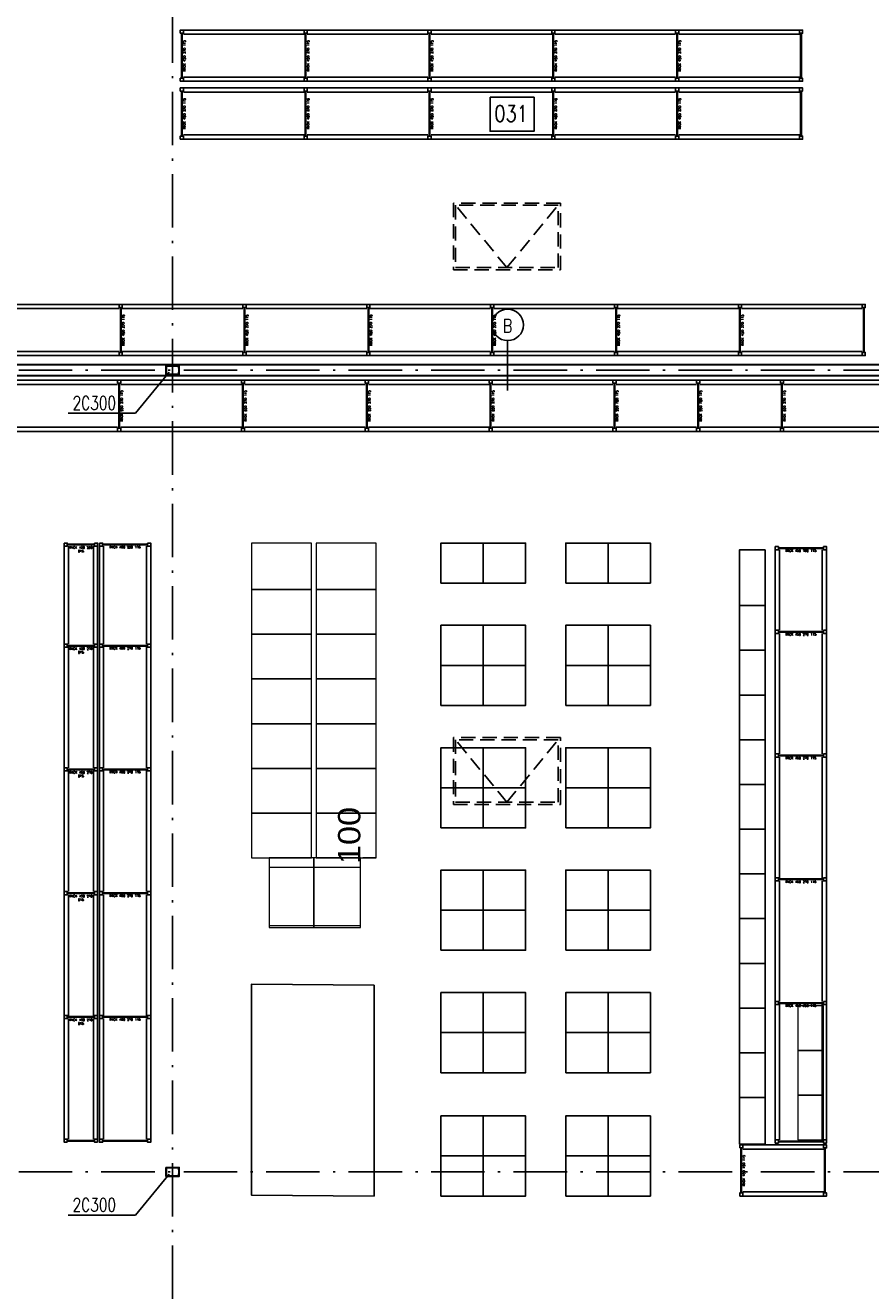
# Model space of a CAD drawing. Extents: x 153948 to 285449, y -89387 to -60195.
# Tile 52 of 100: x 251990 to 253886, y -78706 to -75866. Entities that reach past the tile are written whole.
import ezdxf
from ezdxf.enums import TextEntityAlignment as Align

# ---------------------------------------------------------------- set-up
doc = ezdxf.new("R2010")
doc.units = 0
doc.header["$LTSCALE"] = 100
doc.header["$MEASUREMENT"] = 0
doc.header["$PDMODE"] = 1
doc.linetypes.add('ACAD_ISO10W100', pattern=[18.5, 12, -3, 0.5, -3])
doc.linetypes.add('HIDDEN2', pattern=[4.7625, 3.175, -1.5875])
doc.layers.get('0').update_dxf_attribs({"linetype": 'CONTINUOUS'})
doc.layers.get('DEFPOINTS').update_dxf_attribs({"linetype": 'CONTINUOUS'})
for name, color, linetype in [('1', 2, 'CONTINUOUS'), ('K-STA', 2, 'CONTINUOUS'), ('OPIS-POM', 2, 'CONTINUOUS'), ('OSIE', 8, 'ACAD_ISO10W100'), ('R-----OP', 2, 'CONTINUOUS'), ('RAK 270', 5, 'CONTINUOUS'), ('RAK 450', 1, 'CONTINUOUS'), ('RS REGAŁY', 7, 'CONTINUOUS'), ('TEXT', 11, 'CONTINUOUS'), ('ŚWIETLIK', 2, 'CONTINUOUS')]:
    doc.layers.add(name, color=color, linetype=linetype)
doc.layers.add('CEGLA', color=4, linetype='CONTINUOUS', lineweight=30)
doc.layers.add('RAK 140', color=2, linetype='CONTINUOUS', lineweight=9)
doc.layers.add('RAK_140', color=2, linetype='CONTINUOUS', true_color=0xffff00)
doc.styles.add('arial', font='arial.ttf', dxfattribs={"width": 1.1})
doc.styles.add('DYBY-NORMALNY-0-8-N', font='ROMANS.SHX', dxfattribs={"width": 0.8})
doc.styles.get("Standard").update_dxf_attribs({"font": 'txt.shx'})
doc.styles.add('TXT3', font='SIMPLEX.SHX', dxfattribs={"width": 0.75, "height": 40})
doc.dimstyles.new('srodek', dxfattribs={"dimscale": 100, "dimtxt": 0.5, "dimasz": 0.002, "dimexe": 0, "dimexo": 0, "dimgap": 0.05, "dimtad": 1, "dimjust": 2, "dimrnd": 0.5, "dimzin": 12, "dimtxsty": 'arial', "dimblk": 'ARCHTICK', "dimcen": 0.002, "dimclrt": 7, "dimazin": 0, "dimtfac": 1, "dimtix": 1, "dimtofl": 0, "dimtmove": 2, "dimatfit": 3, "dimldrblk": 'DOT', "dimfxl": 1, "dimtolj": 1, "dimtzin": 0, "dimarcsym": 0})

# ---------------------------------------------------------------- blocks, each defined once
blk = doc.blocks.new('SC300X2')
at = {"layer": '1'}
for points in [[(-15, 10), (-15, 0), (-13.8, 0), (-13.2, 8.1, -0.391021), (-12.2, 9), (12.2, 9, -0.391021), (13.2, 8.1), (13.8, 0), (15, 0), (15, 10)], [(-15, -10), (-15, 0), (-13.8, 0), (-13.2, -8.1, 0.391021), (-12.2, -9), (12.2, -9, 0.391021), (13.2, -8.1), (13.8, 0), (15, 0), (15, -10)]]:
    blk.add_lwpolyline(points, format="xyb", close=True, dxfattribs=at)
blk = doc.blocks.new('_ARCHTICK')
at = {"color": 0, "linetype": 'ByBlock', "const_width": 0.15}
blk.add_lwpolyline([(-0.5, -0.5), (0.5, 0.5)], dxfattribs=at)
blk = doc.blocks.new('*D762')
at = {"layer": 'DEFPOINTS', "color": 0, "transparency": 16777216}
for p in [(252777.4, -77634.1), (252747.5, -77734.5), (252777.4, -77734.5)]:
    blk.add_point(p, dxfattribs=at)
at = {"layer": 'RAK 140', "color": 0, "lineweight": -2, "transparency": 16777216}
for p, q in [((252747.5, -77634.1), (252747.5, -77633.9)), ((252777.4, -77634.1), (252747.5, -77634.1)), ((252777.4, -77734.5), (252747.5, -77734.5)), ((252747.5, -77734.5), (252747.5, -77734.7))]:
    blk.add_line(p, q, dxfattribs=at)
at = {"layer": 'RAK 140', "color": 0, "lineweight": -2, "transparency": 16777216, "xscale": 0.2, "yscale": 0.2, "zscale": 0.2}
for p, rotation in [((252747.5, -77634.1), 270), ((252747.5, -77734.5), 90)]:
    blk.add_blockref('_ARCHTICK', p, dxfattribs=dict(at, rotation=rotation))
at = {"layer": 'RAK 140', "color": 7, "transparency": 16777216, "insert": (252717, -77684.3), "char_height": 50, "attachment_point": 5, "rotation": 90, "style": 'arial'}
blk.add_mtext('\\A1;100', dxfattribs=at)
blk = doc.blocks.new('_Dot')
at = {"color": 0, "linetype": 'ByBlock', "lineweight": -2}
blk.add_line((-0.5, 0), (-1, 0), dxfattribs=at)
at = {"color": 0, "linetype": 'ByBlock', "const_width": 0.5}
blk.add_lwpolyline([(-0.25, 0, 1), (0.25, 0, 1)], format="xyb", close=True, dxfattribs=at)
blk = doc.blocks.new('RACK 450 270 115')
at = {"color": 1}
for p, q in [((7, 115), (277.8, 115)), ((2.75, 108), (2.75, 7)), ((4.25, 108), (4.25, 7)), ((7, 105.5), (277.8, 105.5)), ((7, 9.5), (277.8, 9.5)), ((7, 0), (277.8, 0))]:
    blk.add_line(p, q, dxfattribs=at)
for points in [[(0, 108), (7, 108), (7, 115), (0, 115)], [(0, 0), (7, 0), (7, 7), (0, 7)]]:
    blk.add_lwpolyline(points, close=True, dxfattribs=at)
at = {"color": 1, "insert": (9.25, 57.5), "char_height": 5, "width": 101, "attachment_point": 5, "rotation": 90}
blk.add_mtext('RACK 450 270 115', dxfattribs=at)
blk = doc.blocks.new('NOGA RACK 450 007 115')
at = {"color": 1}
for p, q in [((2.75, 108), (2.75, 7)), ((4.25, 108), (4.25, 7))]:
    blk.add_line(p, q, dxfattribs=at)
for points in [[(0, 108), (7, 108), (7, 115), (0, 115)], [(0, 0), (7, 0), (7, 7), (0, 7)]]:
    blk.add_lwpolyline(points, close=True, dxfattribs=at)
blk = doc.blocks.new('RACK 550 270 115')
at = {"color": 6}
for p, q in [((7, 115), (277.8, 115)), ((2.75, 108), (2.75, 7)), ((4.25, 108), (4.25, 7)), ((7, 105.5), (277.8, 105.5)), ((7, 9.5), (277.8, 9.5)), ((7, 0), (277.8, 0))]:
    blk.add_line(p, q, dxfattribs=at)
for points in [[(0, 108), (7, 108), (7, 115), (0, 115)], [(0, 0), (7, 0), (7, 7), (0, 7)]]:
    blk.add_lwpolyline(points, close=True, dxfattribs=at)
at = {"color": 6, "insert": (9.25, 57.5), "char_height": 5, "width": 101, "attachment_point": 5, "rotation": 90}
blk.add_mtext('RACK 550 270 115', dxfattribs=at)
blk = doc.blocks.new('RACK 550 180 115')
at = {"color": 6}
for p, q in [((7, 115), (187.8, 115)), ((2.75, 108), (2.75, 7)), ((4.25, 108), (4.25, 7)), ((7, 105.5), (187.8, 105.5)), ((7, 9.5), (187.8, 9.5)), ((7, 0), (187.8, 0))]:
    blk.add_line(p, q, dxfattribs=at)
for points in [[(0, 108), (7, 108), (7, 115), (0, 115)], [(0, 0), (7, 0), (7, 7), (0, 7)]]:
    blk.add_lwpolyline(points, close=True, dxfattribs=at)
at = {"color": 6, "insert": (9.25, 57.5), "char_height": 5, "width": 101, "attachment_point": 5, "rotation": 90}
blk.add_mtext('RACK 550 180 115', dxfattribs=at)
blk = doc.blocks.new('RACK 450 220 075')
at = {"color": 1}
for p, q in [((2.75, 68), (2.75, 7)), ((4.25, 68), (4.25, 7)), ((7, 75), (227, 75)), ((7, 65.5), (227, 65.5)), ((7, 9.5), (227, 9.5)), ((7, 0), (227, 0))]:
    blk.add_line(p, q, dxfattribs=at)
for points in [[(0, 68), (7, 68), (7, 75), (0, 75)], [(0, 0), (7, 0), (7, 7), (0, 7)]]:
    blk.add_lwpolyline(points, close=True, dxfattribs=at)
at = {"color": 1, "insert": (14.25, 37.5), "char_height": 5, "width": 61, "attachment_point": 5, "rotation": 90}
blk.add_mtext('RACK 450 220 075', dxfattribs=at)
blk = doc.blocks.new('RACK 450 270 075')
at = {"color": 1}
for p, q in [((2.75, 68), (2.75, 7)), ((4.25, 68), (4.25, 7)), ((7, 75), (277.8, 75)), ((7, 65.5), (277.8, 65.5)), ((7, 9.5), (277.8, 9.5)), ((7, 0), (277.8, 0))]:
    blk.add_line(p, q, dxfattribs=at)
for points in [[(0, 68), (7, 68), (7, 75), (0, 75)], [(0, 0), (7, 0), (7, 7), (0, 7)]]:
    blk.add_lwpolyline(points, close=True, dxfattribs=at)
at = {"color": 1, "insert": (14.25, 37.5), "char_height": 5, "width": 61, "attachment_point": 5, "rotation": 90}
blk.add_mtext('RACK 450 270 075', dxfattribs=at)
blk = doc.blocks.new('NOGA RACK 450 007 075')
at = {"color": 1}
for p, q in [((2.8, 68), (2.8, 7)), ((4.2, 68), (4.2, 7))]:
    blk.add_line(p, q, dxfattribs=at)
for points in [[(0, 68), (7, 68), (7, 75), (0, 75)], [(0, 0), (7, 0), (7, 7), (0, 7)]]:
    blk.add_lwpolyline(points, close=True, dxfattribs=at)
blk = doc.blocks.new('RACK 450 220 115')
at = {"color": 1}
for p, q in [((7, 115), (227, 115)), ((2.75, 108), (2.75, 7)), ((4.25, 108), (4.25, 7)), ((7, 105.5), (227, 105.5)), ((7, 9.5), (227, 9.5)), ((7, 0), (227, 0))]:
    blk.add_line(p, q, dxfattribs=at)
for points in [[(0, 108), (7, 108), (7, 115), (0, 115)], [(0, 0), (7, 0), (7, 7), (0, 7)]]:
    blk.add_lwpolyline(points, close=True, dxfattribs=at)
at = {"color": 1, "insert": (9.25, 57.5), "char_height": 5, "width": 101, "attachment_point": 5, "rotation": 90}
blk.add_mtext('RACK 450 220 115', dxfattribs=at)
blk = doc.blocks.new('RACK 450 180 115')
at = {"color": 1}
for p, q in [((7, 115), (187.8, 115)), ((2.75, 108), (2.75, 7)), ((4.25, 108), (4.25, 7)), ((7, 105.5), (187.8, 105.5)), ((7, 9.5), (187.8, 9.5)), ((7, 0), (187.8, 0))]:
    blk.add_line(p, q, dxfattribs=at)
for points in [[(0, 108), (7, 108), (7, 115), (0, 115)], [(0, 0), (7, 0), (7, 7), (0, 7)]]:
    blk.add_lwpolyline(points, close=True, dxfattribs=at)
at = {"color": 1, "insert": (9.25, 57.5), "char_height": 5, "width": 101, "attachment_point": 5, "rotation": 90}
blk.add_mtext('RACK 450 180 115', dxfattribs=at)
blk = doc.blocks.new('RACK 450 303 115')
at = {"color": 1}
for p, q in [((7, 115), (310.8, 115)), ((2.75, 108), (2.75, 7)), ((4.25, 108), (4.25, 7)), ((7, 105.5), (310.8, 105.5)), ((7, 9.5), (310.8, 9.5)), ((7, 0), (310.8, 0))]:
    blk.add_line(p, q, dxfattribs=at)
for points in [[(0, 108), (7, 108), (7, 115), (0, 115)], [(0, 0), (7, 0), (7, 7), (0, 7)]]:
    blk.add_lwpolyline(points, close=True, dxfattribs=at)
at = {"color": 1, "insert": (9.25, 57.5), "char_height": 5, "width": 101, "attachment_point": 5, "rotation": 90}
blk.add_mtext('RACK 450 303 115', dxfattribs=at)

msp = doc.modelspace()

# ---------------------------------------------------------------- linework, layer by layer
at = {"layer": 'CEGLA', "ltscale": 0.1}
for p, q in [((250215.4, -76627.05), (254280.4, -76627.05)), ((250190.4, -76652.05), (254280.4, -76652.05))]:
    msp.add_line(p, q, dxfattribs=at)
at = {"layer": 'OPIS-POM'}
msp.add_lwpolyline([(253032.77, -76027.02), (253131.44, -76027.02), (253131.44, -76103.33), (253032.77, -76103.33)], close=True, dxfattribs=at)
at = {"layer": 'OSIE', "ltscale": 0.1}
for p, q in [((252320.4, -86679.55), (252320.4, -72442.49)), ((247720.4, -76639.55), (263229.19, -76639.55)), ((247720.4, -78439.55), (263229.19, -78439.55))]:
    msp.add_line(p, q, dxfattribs=at)
at = {"layer": 'R-----OP'}
msp.add_line((253071.86, -76685.05), (253071.86, -76573.31), dxfattribs=at)
msp.add_circle((253072.25, -76538.14), 35.19, dxfattribs=at)
at = {"layer": 'RAK 140'}
for points in [[(252497.4, -77132.12), (252632.4, -77132.12), (252632.4, -77027.72), (252497.4, -77027.72)], [(252642.4, -77132.12), (252777.4, -77132.12), (252777.4, -77027.72), (252642.4, -77027.72)], [(252497.4, -77232.52), (252632.4, -77232.52), (252632.4, -77132.12), (252497.4, -77132.12)], [(252642.4, -77232.52), (252777.4, -77232.52), (252777.4, -77132.12), (252642.4, -77132.12)], [(252497.4, -77332.92), (252632.4, -77332.92), (252632.4, -77232.52), (252497.4, -77232.52)], [(252642.4, -77332.92), (252777.4, -77332.92), (252777.4, -77232.52), (252642.4, -77232.52)], [(252497.4, -77433.32), (252632.4, -77433.32), (252632.4, -77332.92), (252497.4, -77332.92)], [(252642.4, -77433.32), (252777.4, -77433.32), (252777.4, -77332.92), (252642.4, -77332.92)], [(252497.4, -77533.72), (252632.4, -77533.72), (252632.4, -77433.32), (252497.4, -77433.32)], [(252642.4, -77533.72), (252777.4, -77533.72), (252777.4, -77433.32), (252642.4, -77433.32)], [(252497.4, -77634.12), (252632.4, -77634.12), (252632.4, -77533.72), (252497.4, -77533.72)], [(252642.4, -77634.12), (252777.4, -77634.12), (252777.4, -77533.72), (252642.4, -77533.72)], [(252497.4, -77734.52), (252632.4, -77734.52), (252632.4, -77634.12), (252497.4, -77634.12)], [(252642.4, -77734.52), (252777.4, -77734.52), (252777.4, -77634.12), (252642.4, -77634.12)], [(252537, -77890.52), (252637.4, -77890.52), (252637.4, -77734.52), (252537, -77734.52)], [(252637.4, -77890.52), (252741.8, -77890.52), (252741.8, -77734.52), (252637.4, -77734.52)], [(252537, -77886.52), (252637.4, -77886.52), (252637.4, -77756.52), (252537, -77756.52)], [(252637.4, -77886.52), (252741.8, -77886.52), (252741.8, -77756.52), (252637.4, -77756.52)]]:
    msp.add_lwpolyline(points, close=True, dxfattribs=at)
at = {"layer": 'RAK 140', "extrusion": (-1.22465e-16, 2.24964e-32, -1)}
for points in [[(-253780.4, -78166.92), (-253780.4, -78066.52), (-253723.4, -78066.52), (-253723.4, -78166.92)], [(-253780.4, -78267.32), (-253780.4, -78166.92), (-253723.4, -78166.92), (-253723.4, -78267.32)], [(-253780.4, -78367.72), (-253780.4, -78267.32), (-253723.4, -78267.32), (-253723.4, -78367.72)]]:
    msp.add_lwpolyline(points, close=True, dxfattribs=at)
at = {"layer": 'RAK 270'}
for p, q in [((253017.4, -77027.72), (253017.4, -77117.72)), ((253297.4, -77027.72), (253297.4, -77117.72)), ((253017.4, -77212.38), (253017.4, -77392.38)), ((253297.4, -77212.38), (253297.4, -77392.38)), ((252922.4, -77302.38), (253112.4, -77302.38)), ((253202.4, -77302.38), (253392.4, -77302.38)), ((253017.4, -77487.21), (253017.4, -77667.21)), ((253297.4, -77487.21), (253297.4, -77667.21)), ((252922.4, -77577.21), (253112.4, -77577.21)), ((253202.4, -77577.21), (253392.4, -77577.21)), ((253017.4, -77762.05), (253017.4, -77942.05)), ((253297.4, -77762.05), (253297.4, -77942.05)), ((252922.4, -77852.05), (253112.4, -77852.05)), ((253202.4, -77852.05), (253392.4, -77852.05)), ((253017.4, -78036.88), (253017.4, -78216.88)), ((253297.4, -78036.88), (253297.4, -78216.88)), ((252922.4, -78126.88), (253112.4, -78126.88)), ((253202.4, -78126.88), (253392.4, -78126.88)), ((253017.4, -78313.72), (253017.4, -78493.72)), ((253297.4, -78313.72), (253297.4, -78493.72)), ((252922.4, -78403.72), (253112.4, -78403.72)), ((253202.4, -78403.72), (253392.4, -78403.72))]:
    msp.add_line(p, q, dxfattribs=at)
for points in [[(252922.4, -77117.72), (253112.4, -77117.72), (253112.4, -77027.72), (252922.4, -77027.72)], [(253202.4, -77117.72), (253392.4, -77117.72), (253392.4, -77027.72), (253202.4, -77027.72)], [(252922.4, -77392.38), (253112.4, -77392.38), (253112.4, -77212.38), (252922.4, -77212.38)], [(253202.4, -77392.38), (253392.4, -77392.38), (253392.4, -77212.38), (253202.4, -77212.38)], [(252922.4, -77667.21), (253112.4, -77667.21), (253112.4, -77487.21), (252922.4, -77487.21)], [(253202.4, -77667.21), (253392.4, -77667.21), (253392.4, -77487.21), (253202.4, -77487.21)], [(252922.4, -77942.05), (253112.4, -77942.05), (253112.4, -77762.05), (252922.4, -77762.05)], [(253202.4, -77942.05), (253392.4, -77942.05), (253392.4, -77762.05), (253202.4, -77762.05)], [(252922.4, -78216.88), (253112.4, -78216.88), (253112.4, -78036.88), (252922.4, -78036.88)], [(253202.4, -78216.88), (253392.4, -78216.88), (253392.4, -78036.88), (253202.4, -78036.88)], [(252922.4, -78493.72), (253112.4, -78493.72), (253112.4, -78313.72), (252922.4, -78313.72)], [(253202.4, -78493.72), (253392.4, -78493.72), (253392.4, -78313.72), (253202.4, -78313.72)]]:
    msp.add_lwpolyline(points, close=True, dxfattribs=at)
at = {"layer": 'RAK 450', "lineweight": -3}
for points in [[(253649.4, -77042.72), (253649.4, -77168.12), (253592.4, -77168.12), (253592.4, -77042.72)], [(253649.4, -77168.12), (253649.4, -77268.52), (253592.4, -77268.52), (253592.4, -77168.12)], [(253649.4, -77268.52), (253649.4, -77368.92), (253592.4, -77368.92), (253592.4, -77268.52)], [(253649.4, -77368.92), (253649.4, -77469.32), (253592.4, -77469.32), (253592.4, -77368.92)], [(253649.4, -77469.32), (253649.4, -77569.72), (253592.4, -77569.72), (253592.4, -77469.32)], [(253649.4, -77569.72), (253649.4, -77670.12), (253592.4, -77670.12), (253592.4, -77569.72)], [(253649.4, -77670.12), (253649.4, -77770.52), (253592.4, -77770.52), (253592.4, -77670.12)], [(253649.4, -77770.52), (253649.4, -77870.92), (253592.4, -77870.92), (253592.4, -77770.52)], [(253649.4, -77870.92), (253649.4, -77971.32), (253592.4, -77971.32), (253592.4, -77870.92)], [(253649.4, -77971.32), (253649.4, -78071.72), (253592.4, -78071.72), (253592.4, -77971.32)], [(253649.4, -78071.72), (253649.4, -78172.12), (253592.4, -78172.12), (253592.4, -78071.72)], [(253649.4, -78172.12), (253649.4, -78272.52), (253592.4, -78272.52), (253592.4, -78172.12)], [(253649.4, -78272.52), (253649.4, -78376.92), (253592.4, -78376.92), (253592.4, -78272.52)]]:
    msp.add_lwpolyline(points, close=True, dxfattribs=at)
at = {"layer": 'RAK_140'}
msp.add_lwpolyline([(252772.4, -78493.72), (252497.4, -78491.6), (252497.4, -78018.4), (252772.4, -78020.52)], close=True, dxfattribs=at)
at = {"layer": 'TEXT'}
for p, q in [((252237.03, -76736.45), (252312.9, -76644.55)), ((252086.36, -76736.45), (252237.03, -76736.45)), ((252237.03, -78536.45), (252312.9, -78444.55)), ((252086.36, -78536.45), (252237.03, -78536.45))]:
    msp.add_line(p, q, dxfattribs=at)
at = {"layer": 'ŚWIETLIK', "linetype": 'HIDDEN2', "ltscale": 0.1}
for p, q in [((253070.4, -76409.55), (252955.4, -76269.55)), ((253070.4, -76409.55), (253185.4, -76269.55)), ((253070.4, -77609.55), (252955.4, -77469.55)), ((253070.4, -77609.55), (253185.4, -77469.55))]:
    msp.add_line(p, q, dxfattribs=at)
for points in [[(252950.4, -76414.55), (253190.4, -76414.55), (253190.4, -76264.55), (252950.4, -76264.55)], [(252955.4, -76409.55), (253185.4, -76409.55), (253185.4, -76269.55), (252955.4, -76269.55)], [(252950.4, -77614.55), (253190.4, -77614.55), (253190.4, -77464.55), (252950.4, -77464.55)], [(252955.4, -77609.55), (253185.4, -77609.55), (253185.4, -77469.55), (252955.4, -77469.55)]]:
    msp.add_lwpolyline(points, close=True, dxfattribs=at)

# ---------------------------------------------------------------- block references
at = {"layer": 'K-STA', "ltscale": 0.5}
for p in [(252320.4, -76639.55), (252320.4, -78439.55)]:
    msp.add_blockref('SC300X2', p, dxfattribs=at)
at = {"layer": 'RS REGAŁY'}
for name, p in [('RACK 450 270 115', (252337.65, -75991.25)), ('RACK 450 270 115', (252615.45, -75991.25)), ('RACK 450 270 115', (252893.25, -75991.25)), ('RACK 450 270 115', (253171.05, -75991.25)), ('RACK 450 270 115', (253448.85, -75991.25)), ('NOGA RACK 450 007 115', (253726.65, -75991.25)), ('RACK 450 270 115', (252337.65, -76121.25)), ('RACK 450 270 115', (252615.45, -76121.25)), ('RACK 450 270 115', (252893.25, -76121.25)), ('RACK 450 270 115', (253171.05, -76121.25)), ('RACK 450 270 115', (253448.85, -76121.25)), ('NOGA RACK 450 007 115', (253726.65, -76121.25)), ('RACK 450 270 115', (251922.78, -76607.05)), ('RACK 450 270 115', (252200.58, -76607.05)), ('RACK 450 270 115', (252478.38, -76607.05)), ('RACK 450 270 115', (252756.18, -76607.05)), ('RACK 450 270 115', (253033.98, -76607.05)), ('RACK 450 270 115', (253311.78, -76607.05)), ('RACK 450 270 115', (253589.58, -76607.05)), ('NOGA RACK 450 007 115', (253867.38, -76607.05)), ('RACK 550 270 115', (251919.29, -76777.05)), ('RACK 550 270 115', (252197.09, -76777.05)), ('RACK 550 270 115', (252474.89, -76777.05)), ('RACK 550 270 115', (252752.69, -76777.05)), ('RACK 550 270 115', (253030.49, -76777.05)), ('RACK 550 180 115', (253308.29, -76777.05)), ('RACK 550 180 115', (253496.09, -76777.05)), ('RACK 550 270 115', (253683.89, -76777.05)), ('RACK 450 180 115', (253592.6, -78493.72)), ('NOGA RACK 450 007 115', (253780.4, -78493.72))]:
    msp.add_blockref(name, p, dxfattribs=at)
for name, p, rotation in [('RACK 450 220 075', (252077.4, -77027.72), 270), ('RACK 450 220 115', (252156.4, -77027.72), 270), ('RACK 450 180 115', (253672.4, -77035.72), 270), ('RACK 450 270 115', (253672.4, -77223.52), 270), ('RACK 450 270 075', (252077.4, -77254.72), 270), ('RACK 450 270 115', (252156.4, -77254.72), 270), ('RACK 450 270 115', (253672.4, -77501.32), 270), ('RACK 450 270 075', (252077.4, -77532.52), 270), ('RACK 450 270 115', (252156.4, -77532.52), 270), ('RACK 450 270 115', (253672.4, -77779.12), 270), ('RACK 450 270 075', (252077.4, -77810.32), 270), ('RACK 450 270 115', (252156.4, -77810.32), 270), ('RACK 450 303 115', (253672.4, -78056.92), 270), ('RACK 450 270 075', (252077.4, -78088.12), 270), ('RACK 450 270 115', (252156.4, -78088.12), 270), ('NOGA RACK 450 007 075', (252152.4, -78372.92), 90), ('NOGA RACK 450 007 115', (252156.4, -78365.92), 270), ('NOGA RACK 450 007 115', (253672.4, -78367.72), 270)]:
    msp.add_blockref(name, p, dxfattribs=dict(at, rotation=rotation))

# ---------------------------------------------------------------- texts
at = {"layer": 'OPIS-POM', "style": 'DYBY-NORMALNY-0-8-N', "width": 0.8}
msp.add_text('031', height=36.562, dxfattribs=at).set_placement((253079.98, -76063.83), align=Align.MIDDLE)
at = {"layer": 'R-----OP', "style": 'DYBY-NORMALNY-0-8-N', "width": 0.8}
msp.add_text('B', height=30, dxfattribs=at).set_placement((253071.84, -76540.25), align=Align.MIDDLE)
at = {"layer": 'TEXT', "style": 'TXT3', "width": 0.75}
for p in [(252096.2, -76728.45), (252096.2, -78528.45)]:
    msp.add_text('2C300', height=30, dxfattribs=at).set_placement(p)

# ---------------------------------------------------------------- dimensions: what is measured, and where the dimension line sits
at = {"layer": 'RAK 140'}
dim = msp.add_linear_dim(base=(252747.48, -77734.52), p1=(252777.4, -77634.12), p2=(252777.4, -77734.52), angle=90, dimstyle='srodek', override={"dimdec": 0, "dimrnd": 0, "dimtdec": 0, "dimfxl": 24, "dimfxlon": 1}, dxfattribs=at)
dim.commit()
dim.dimension.update_dxf_attribs({"geometry": '*D762', "text_midpoint": (252716.96, -77684.32)})

doc.saveas('drawing.dxf')
